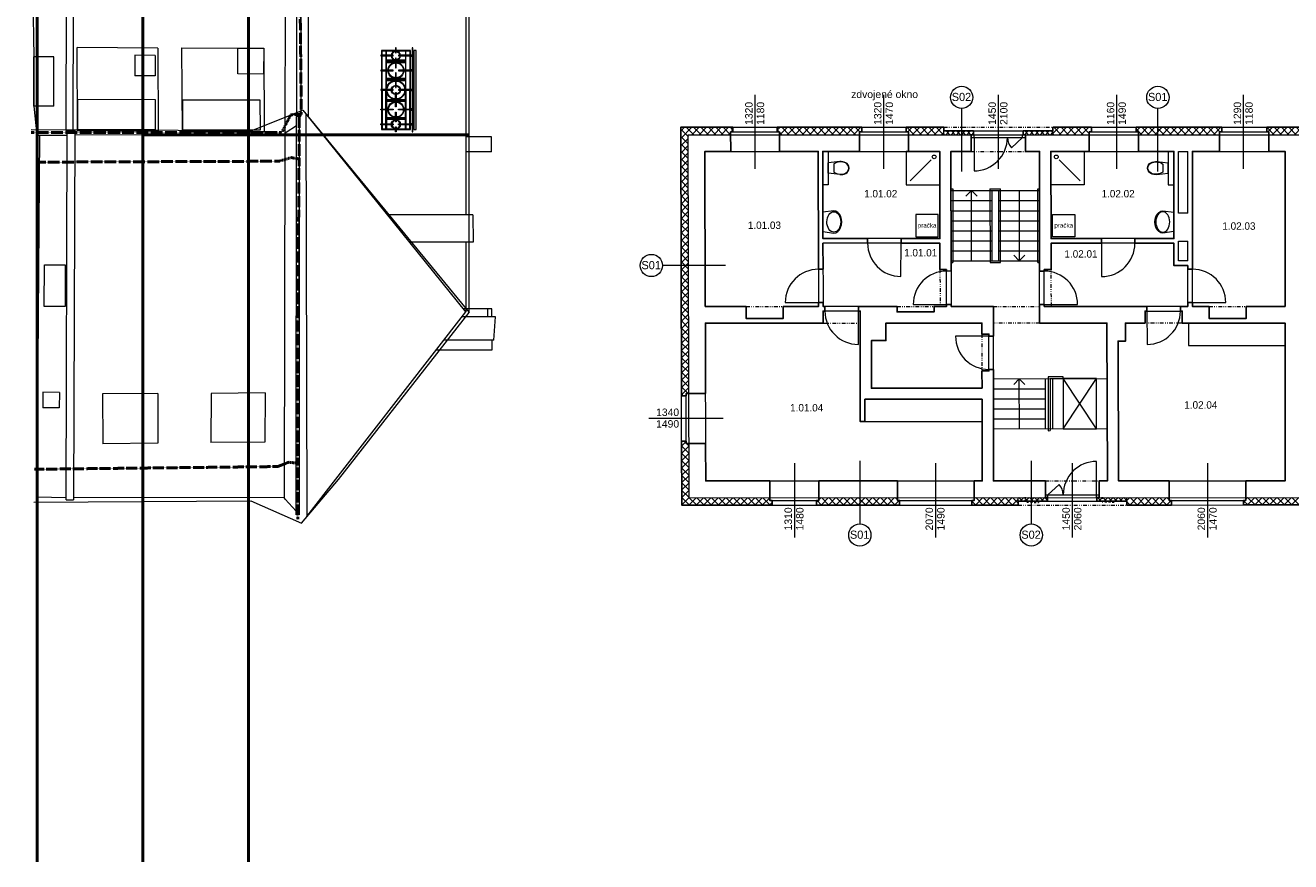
# Model space of a CAD drawing. Extents: x 9439 to 77518, y -50624 to 26174.
# Tile 2 of 10: x 9439 to 43532, y -36542 to -14007. Entities that reach past the tile are written whole.
import ezdxf
from ezdxf.enums import TextEntityAlignment as Align

# ---------------------------------------------------------------- set-up
doc = ezdxf.new("R2010")
doc.units = 0
doc.header["$MEASUREMENT"] = 0
doc.set_wipeout_variables(frame=1)
for name, pattern in [('DGN Style 4', [0.565042, 0.282344, -0.141172, 0.000352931, -0.141172]), ('Wipeout_Contour', [1000, 0, -1000]), ('Čerchovaná se dvěma tečkami S', [250, 100, -40, 15, -40, 15, -40]), ('čárkovaná S', [100, 50, -50])]:
    doc.linetypes.add(name, pattern=pattern)
for name, color, linetype, lineweight in [('2D BOD_Číslo_pera__1', 7, 'Continuous', 15), ('2D BOD_Číslo_pera__2', 1, 'Continuous', 25), ('2D kreslení - obecné_Číslo_pera__1', 7, 'Continuous', 15), ('2D VÝPLNĚ_Číslo_pera__4', 91, 'Continuous', 13), ('2D ČÁRY_Číslo_pera__1', 7, 'Continuous', 15), ('2D ČÁRY_Číslo_pera__2', 1, 'Continuous', 25), ('2D ČÁRY_Číslo_pera__3', 150, 'Continuous', 13), ('2D ČÁRY_Číslo_pera__5', 231, 'Continuous', 50), ('blok I_hromosvody_Číslo_pera__4', 91, 'Continuous', 13), ('blok I_okapy_Číslo_pera__5', 231, 'Continuous', 50), ('blok I_pohled4_fasáda_Číslo_pera__1', 7, 'Continuous', 15), ('blok I_pohled4_okna_Číslo_pera__3', 150, 'Continuous', 13), ('blok I_pohled4_střecha_Číslo_pera__1', 7, 'Continuous', 15), ('blok I_pohled4_terén_Číslo_pera__4', 91, 'Continuous', 13), ('blok I_pohled6_fasáda_Číslo_pera__1', 7, 'Continuous', 15), ('blok I_pohled6_okna_Číslo_pera__3', 150, 'Continuous', 13), ('blok I_pohled6_střecha_Číslo_pera__1', 7, 'Continuous', 15), ('komín_Číslo_pera__1', 7, 'Continuous', 15), ('KRESBA_Číslo_pera__1', 7, 'Continuous', 15), ('Level 30_Číslo_pera__1', 7, 'Continuous', 15), ('NÁBYTEK A ZAŘÍZENÍ_Číslo_pera__3', 150, 'Continuous', 13), ('POZNÁMKY.TEXT_Číslo_pera__4', 91, 'Continuous', 13), ('zdi_Číslo_pera__1', 7, 'Continuous', 15), ('Č.M.', 6, 'Continuous', 13)]:
    doc.layers.add(name, color=color, linetype=linetype, lineweight=lineweight)
for name, color, linetype in [('2D ČÁRY', 7, 'Continuous'), ('NÁBYTEK A ZAŘÍZENÍ', 7, 'Continuous'), ('vodorovné konstrukce', 7, 'Continuous')]:
    doc.layers.add(name, color=color, linetype=linetype)
for name, color, linetype, lineweight, true_color in [('blok I_komíny_Číslo_pera__252', 7, 'Continuous', 13, 0x917be6), ('blok I_pohled4_terén_Číslo_pera__30', 7, 'Continuous', 13, 0xfed4ff), ('blok I_pohled6_terén_Číslo_pera__30', 7, 'Continuous', 13, 0xfed4ff), ('vodorovné konstrukce_Číslo_pera__241', 9, 'Continuous', 13, 0x808080)]:
    doc.layers.add(name, color=color, linetype=linetype, lineweight=lineweight, true_color=true_color)
doc.styles.add('GENERATED_STYLE_1', font='arial.ttf')
doc.styles.add('GENERATED_STYLE_3', font='txt')
pattern_1 = [(45, (0, 0), (-70.71068, 70.71068), []), (135, (0, 0), (70.71068, 70.71068), [])]
pattern_2 = [(45, (0, 0), (-98.99495, 98.99495), []), (135, (0, 0), (98.99495, 98.99495), [])]

# ---------------------------------------------------------------- blocks, each defined once
blk = doc.blocks.new('Umyvadlo oválné 11')
at = {"linetype": 'Wipeout_Contour', "ltscale": 7424.288341}
blk.add_wipeout([(0, 214), (3, 185), (10, 158), (23, 132), (52, 94), (88, 63), (155, 28), (226, 7), (300, 0), (374, 7), (445, 28), (512, 63), (548, 94), (577, 132), (590, 158), (597, 185), (600, 214), (562, 508), (38, 508), (-1, 214)], dxfattribs=at).dxf.layer = 'NÁBYTEK A ZAŘÍZENÍ'
at = {"layer": 'NÁBYTEK A ZAŘÍZENÍ_Číslo_pera__3', "linetype": 'Continuous'}
for p, q in [((38, 508), (-1, 214)), ((38, 508), (38, 508)), ((562, 508), (38, 508)), ((562, 508), (562, 508)), ((600, 214), (562, 508))]:
    blk.add_line(p, q, dxfattribs=at)
blk.add_ellipse((300, 214), major_axis=(-275, 0), ratio=0.680917, dxfattribs=at)
blk.add_ellipse((299, 214), major_axis=(-300, 0), ratio=0.713345, start_param=0, end_param=3.141593, dxfattribs=at)
blk = doc.blocks.new('WC zavěšené 02 11')
at = {"linetype": 'Wipeout_Contour', "ltscale": 5410.862803}
blk.add_wipeout([(2, 253), (1, 198), (11, 143), (30, 91), (46, 65), (66, 43), (90, 25), (117, 11), (145, 3), (175, 0), (205, 3), (233, 11), (260, 25), (284, 43), (304, 65), (320, 91), (339, 143), (349, 198), (348, 253), (316, 560), (34, 560)], dxfattribs=at).dxf.layer = 'NÁBYTEK A ZAŘÍZENÍ'
at = {"layer": 'NÁBYTEK A ZAŘÍZENÍ_Číslo_pera__3', "linetype": 'Continuous'}
for p, q in [((2, 253), (34, 560)), ((34, 560), (316, 560)), ((284, 413), (66, 413)), ((348, 253), (316, 560))]:
    blk.add_line(p, q, dxfattribs=at)
for centre, major_axis, start_param, end_param in [((367, 214), (0, 365), 0.991054, 1.464055), ((-17, 214), (0, 365), 4.819131, 5.292131), ((290, 222), (0, 295), 1.464055, 2.031139), ((290, 222), (0, 287), 1.464055, 2.031139), ((175, 164), (0, 164), 2.031139, 3.141593), ((175, 164), (0, 156), 2.031139, 3.141593), ((175, 164), (0, 156), 3.141593, 4.252047), ((175, 164), (0, 164), 3.141593, 4.252046), ((175, 164), (0, 164), 3.141593, 4.252046), ((60, 222), (0, 287), 4.252047, 4.819131), ((60, 222), (0, 295), 4.252047, 4.819131)]:
    blk.add_ellipse(centre, major_axis=major_axis, ratio=0.985488, start_param=start_param, end_param=end_param, dxfattribs=at)
blk = doc.blocks.new('Pračka 02 11')
at = {"linetype": 'Wipeout_Contour', "ltscale": 2048.942768}
blk.add_wipeout([(0, 0), (600, 0), (600, 600), (0, 600)], dxfattribs=at).dxf.layer = 'NÁBYTEK A ZAŘÍZENÍ'
at = {"layer": 'NÁBYTEK A ZAŘÍZENÍ_Číslo_pera__3', "linetype": 'Continuous'}
for p, q in [((600, 600), (0, 600)), ((0, 600), (0, 0)), ((600, 0), (600, 600)), ((0, 0), (600, 0))]:
    blk.add_line(p, q, dxfattribs=at)
at = {"layer": 'NÁBYTEK A ZAŘÍZENÍ_Číslo_pera__3', "style": 'GENERATED_STYLE_1'}
blk.add_attdef('txt', text='', height=120, dxfattribs=at).set_placement((54, 211), align=Align.BOTTOM_LEFT)
blk = doc.blocks.new('Umyvadlo oválné 11_2')
at = {"linetype": 'Wipeout_Contour', "ltscale": 7424.288341}
blk.add_wipeout([(0, 214), (3, 185), (10, 158), (23, 132), (52, 94), (88, 63), (155, 28), (226, 7), (300, 0), (374, 7), (445, 28), (512, 63), (548, 94), (577, 132), (590, 158), (597, 185), (600, 214), (562, 508), (38, 508), (-1, 214)], dxfattribs=at).dxf.layer = 'NÁBYTEK A ZAŘÍZENÍ'
at = {"layer": 'NÁBYTEK A ZAŘÍZENÍ_Číslo_pera__3', "linetype": 'Continuous'}
for p, q in [((38, 508), (-1, 214)), ((38, 508), (38, 508)), ((562, 508), (38, 508)), ((562, 508), (562, 508)), ((600, 214), (562, 508))]:
    blk.add_line(p, q, dxfattribs=at)
blk.add_ellipse((300, 214), major_axis=(-275, 0), ratio=0.680917, dxfattribs=at)
blk.add_ellipse((299, 214), major_axis=(-300, 0), ratio=0.713345, start_param=0, end_param=3.141593, dxfattribs=at)
blk = doc.blocks.new('WC zavěšené 02 11_2')
at = {"linetype": 'Wipeout_Contour', "ltscale": 5410.862803}
blk.add_wipeout([(2, 253), (1, 198), (11, 143), (30, 91), (46, 65), (66, 43), (90, 25), (117, 11), (145, 3), (175, 0), (205, 3), (233, 11), (260, 25), (284, 43), (304, 65), (320, 91), (339, 143), (349, 198), (348, 253), (316, 560), (34, 560)], dxfattribs=at).dxf.layer = 'NÁBYTEK A ZAŘÍZENÍ'
at = {"layer": 'NÁBYTEK A ZAŘÍZENÍ_Číslo_pera__3', "linetype": 'Continuous'}
for p, q in [((2, 253), (34, 560)), ((34, 560), (316, 560)), ((284, 413), (66, 413)), ((348, 253), (316, 560))]:
    blk.add_line(p, q, dxfattribs=at)
for centre, major_axis, start_param, end_param in [((367, 214), (0, 365), 0.991054, 1.464055), ((-17, 214), (0, 365), 4.819131, 5.292131), ((290, 222), (0, 295), 1.464055, 2.031139), ((290, 222), (0, 287), 1.464055, 2.031139), ((175, 164), (0, 164), 2.031139, 3.141593), ((175, 164), (0, 156), 2.031139, 3.141593), ((175, 164), (0, 156), 3.141593, 4.252047), ((175, 164), (0, 164), 3.141593, 4.252046), ((175, 164), (0, 164), 3.141593, 4.252046), ((60, 222), (0, 287), 4.252047, 4.819131), ((60, 222), (0, 295), 4.252047, 4.819131)]:
    blk.add_ellipse(centre, major_axis=major_axis, ratio=0.985488, start_param=start_param, end_param=end_param, dxfattribs=at)
blk = doc.blocks.new('Pračka 02 11_2')
at = {"linetype": 'Wipeout_Contour', "ltscale": 2048.942768}
blk.add_wipeout([(0, 0), (600, 0), (600, 600), (0, 600)], dxfattribs=at).dxf.layer = 'NÁBYTEK A ZAŘÍZENÍ'
at = {"layer": 'NÁBYTEK A ZAŘÍZENÍ_Číslo_pera__3', "linetype": 'Continuous'}
for p, q in [((600, 600), (0, 600)), ((0, 600), (0, 0)), ((600, 0), (600, 600)), ((0, 0), (600, 0))]:
    blk.add_line(p, q, dxfattribs=at)
at = {"layer": 'NÁBYTEK A ZAŘÍZENÍ_Číslo_pera__3', "style": 'GENERATED_STYLE_1'}
blk.add_attdef('txt', text='', height=120, dxfattribs=at).set_placement((54, 211), align=Align.BOTTOM_LEFT)
blk = doc.blocks.new('LINE_13044', base_point=(36542, -25742))
at = {"layer": 'vodorovné konstrukce_Číslo_pera__241', "linetype": 'Continuous'}
blk.add_line((36542, -25742), (36542, -27442), dxfattribs=at)
blk.add_circle((36542, -27742), 300, dxfattribs=at)
blk = doc.blocks.new('LINE_13045', base_point=(31924, -25742))
at = {"layer": 'vodorovné konstrukce_Číslo_pera__241', "linetype": 'Continuous'}
blk.add_line((31924, -25742), (31924, -27442), dxfattribs=at)
blk.add_circle((31924, -27742), 300, dxfattribs=at)
blk = doc.blocks.new('LINE_13048', base_point=(28307, -20479))
at = {"layer": 'vodorovné konstrukce_Číslo_pera__241', "linetype": 'Continuous'}
blk.add_line((28307, -20479), (26607, -20479), dxfattribs=at)
blk.add_circle((26307, -20479), 300, dxfattribs=at)
blk = doc.blocks.new('LINE_13049', base_point=(34668, -17948))
at = {"layer": 'vodorovné konstrukce_Číslo_pera__241', "linetype": 'Continuous'}
blk.add_line((34668, -17948), (34668, -16248), dxfattribs=at)
blk.add_circle((34668, -15948), 300, dxfattribs=at)
blk = doc.blocks.new('LINE_13050', base_point=(39954, -17948))
at = {"layer": 'vodorovné konstrukce_Číslo_pera__241', "linetype": 'Continuous'}
blk.add_line((39954, -17948), (39954, -16248), dxfattribs=at)
blk.add_circle((39954, -15948), 300, dxfattribs=at)
blk = doc.blocks.new('LINE_13437', base_point=(34932, -20352))
at = {"layer": '2D ČÁRY_Číslo_pera__3', "linetype": 'Continuous'}
for p, q in [((34932, -18462), (34782, -18612)), ((34932, -20352), (34932, -18462)), ((34932, -18462), (35082, -18612))]:
    blk.add_line(p, q, dxfattribs=at)
blk = doc.blocks.new('LINE_13436', base_point=(36219, -18462))
at = {"layer": '2D ČÁRY_Číslo_pera__3', "linetype": 'Continuous'}
for p, q in [((36219, -18462), (36219, -20352)), ((36219, -20352), (36069, -20202)), ((36219, -20352), (36369, -20202))]:
    blk.add_line(p, q, dxfattribs=at)
blk = doc.blocks.new('LINE_13260', base_point=(36223, -24881))
at = {"layer": '2D ČÁRY_Číslo_pera__3', "linetype": 'Continuous'}
for p, q in [((36219, -23531), (36070, -23682)), ((36223, -24881), (36219, -23531)), ((36219, -23531), (36370, -23681))]:
    blk.add_line(p, q, dxfattribs=at)

msp = doc.modelspace()

# ---------------------------------------------------------------- hatches: boundary and pattern name
at = {"layer": '2D VÝPLNĚ_Číslo_pera__4', "linetype": 'Continuous'}
h = msp.add_hatch(dxfattribs=at)
h.set_pattern_fill('TEPELNA_IZOLACE_EPS', color=256, style=0, pattern_type=2)
h.set_pattern_definition(pattern_2)
h.paths.add_polyline_path([(27373, -16954), (27373, -16954), (28444, -16954), (28443, -16878), (28504, -16878), (28504, -16754), (27097, -16754), (27116, -23989), (27240, -23989), (27240, -23928), (27316, -23928), (27297, -17030), (27297, -17030)], flags=0)
h = msp.add_hatch(dxfattribs=at)
h.set_pattern_fill('TEPELNA_IZOLACE_EPS', color=256, style=0, pattern_type=2)
h.set_pattern_definition(pattern_2)
h.paths.add_polyline_path([(31918, -16954), (31918, -16878), (31978, -16878), (31978, -16754), (29695, -16754), (29695, -16878), (29755, -16878), (29755, -16954)], flags=0)
h = msp.add_hatch(dxfattribs=at)
h.set_pattern_fill('TEPELNA_IZOLACE_EPS', color=256, style=0, pattern_type=2)
h.set_pattern_definition(pattern_2)
h.paths.add_polyline_path([(34185, -16954), (34185, -16754), (33175, -16754), (33175, -16878), (33235, -16878), (33235, -16954)], flags=0)
h = msp.add_hatch(dxfattribs=at)
h.set_pattern_fill('TEPELNA_IZOLACE_PERIMETR', color=256, style=0, pattern_type=2)
h.set_pattern_definition(pattern_1)
h.paths.add_polyline_path([(34185, -16954), (34985, -16954), (34985, -16854), (34185, -16854)], flags=0)
h = msp.add_hatch(dxfattribs=at)
h.set_pattern_fill('TEPELNA_IZOLACE_PERIMETR', color=256, style=0, pattern_type=2)
h.set_pattern_definition(pattern_1)
h.paths.add_polyline_path([(36325, -16954), (37125, -16954), (37125, -16854), (36325, -16854)], flags=0)
h = msp.add_hatch(dxfattribs=at)
h.set_pattern_fill('TEPELNA_IZOLACE_EPS', color=256, style=0, pattern_type=2)
h.set_pattern_definition(pattern_2)
h.paths.add_polyline_path([(38163, -16754), (37125, -16754), (37125, -16954), (38103, -16954), (38103, -16878), (38163, -16878)], flags=0)
h = msp.add_hatch(dxfattribs=at)
h.set_pattern_fill('TEPELNA_IZOLACE_EPS', color=256, style=0, pattern_type=2)
h.set_pattern_definition(pattern_2)
h.paths.add_polyline_path([(41615, -16954), (41615, -16878), (41675, -16878), (41675, -16754), (39367, -16754), (39367, -16878), (39427, -16878), (39427, -16954)], flags=0)
h = msp.add_hatch(dxfattribs=at)
h.set_pattern_fill('TEPELNA_IZOLACE_EPS', color=256, style=0, pattern_type=2)
h.set_pattern_definition(pattern_2)
h.paths.add_polyline_path([(44660, -16954), (44660, -16878), (44720, -16878), (44720, -16754), (42885, -16754), (42885, -16878), (42945, -16878), (42945, -16954)], flags=0)
h = msp.add_hatch(dxfattribs=at)
h.set_pattern_fill('TEPELNA_IZOLACE_EPS', color=256, style=0, pattern_type=2)
h.set_pattern_definition(pattern_2)
h.paths.add_polyline_path([(29562, -26935), (29562, -26811), (29502, -26811), (29502, -26735), (27323, -26735), (27319, -25272), (27243, -25272), (27243, -25212), (27119, -25212), (27124, -26935)], flags=0)
h = msp.add_hatch(dxfattribs=at)
h.set_pattern_fill('TEPELNA_IZOLACE_EPS', color=256, style=0, pattern_type=2)
h.set_pattern_definition(pattern_2)
h.paths.add_polyline_path([(32994, -26934), (32994, -26810), (32934, -26810), (32934, -26734), (30819, -26734), (30819, -26810), (30759, -26810), (30759, -26934)], flags=0)
h = msp.add_hatch(dxfattribs=at)
h.set_pattern_fill('TEPELNA_IZOLACE_EPS', color=256, style=0, pattern_type=2)
h.set_pattern_definition(pattern_2)
h.paths.add_polyline_path([(36190, -26933), (36190, -26833), (36190, -26733), (35004, -26733), (35004, -26809), (34944, -26809), (34944, -26933)], flags=0)
h = msp.add_hatch(dxfattribs=at)
h.set_pattern_fill('TEPELNA_IZOLACE_PERIMETR', color=256, style=0, pattern_type=2)
h.set_pattern_definition(pattern_1)
h.paths.add_polyline_path([(36190, -26833), (36982, -26833), (36982, -26733), (36190, -26733)], flags=0)
h = msp.add_hatch(dxfattribs=at)
h.set_pattern_fill('TEPELNA_IZOLACE_PERIMETR', color=256, style=0, pattern_type=2)
h.set_pattern_definition(pattern_1)
h.paths.add_polyline_path([(38311, -26832), (39120, -26832), (39120, -26732), (38311, -26732)], flags=0)
h = msp.add_hatch(dxfattribs=at)
h.set_pattern_fill('TEPELNA_IZOLACE_EPS', color=256, style=0, pattern_type=2)
h.set_pattern_definition(pattern_2)
h.paths.add_polyline_path([(40317, -26932), (40317, -26808), (40257, -26808), (40257, -26732), (39120, -26732), (39120, -26932)], flags=0)
h = msp.add_hatch(dxfattribs=at)
h.set_pattern_fill('TEPELNA_IZOLACE_EPS', color=256, style=0, pattern_type=2)
h.set_pattern_definition(pattern_2)
h.paths.add_polyline_path([(45076, -26730), (42323, -26731), (42323, -26807), (42263, -26807), (42263, -26931), (45136, -26930), (45136, -26806), (45076, -26806)], flags=0)

# ---------------------------------------------------------------- linework, layer by layer
at = {"layer": '2D BOD_Číslo_pera__1', "linetype": 'Continuous', "flags": 128}
for points in [[(35000, -17030), (35000, -17930, 0.414214), (35900, -17030, 0.190217), (36011, -17310), (36310, -17030)], [(38302, -26657), (38302, -25757, 0.414214), (37402, -26657, 0.190217), (37291, -26377), (36991, -26657)]]:
    msp.add_lwpolyline(points, format="xyb", dxfattribs=at)
at = {"layer": '2D BOD_Číslo_pera__2', "linetype": 'Continuous', "flags": 128}
for points in [[(28445, -17404), (28443, -16878), (28504, -16878), (28504, -16754), (27097, -16754), (27116, -23989), (27240, -23989), (27240, -23928), (27766, -23928)], [(29756, -17404), (29755, -16878), (29695, -16878), (29695, -16754), (31978, -16754), (31978, -16878), (31918, -16878), (31918, -17404)], [(33235, -17404), (33235, -16878), (33175, -16878), (33175, -16754), (34185, -16754), (34185, -16854), (34985, -16854), (34985, -16954), (34925, -16954), (34925, -17404)], [(36385, -17404), (36385, -16954), (36325, -16954), (36325, -16854), (37125, -16854), (37125, -16754), (38163, -16754), (38163, -16878), (38103, -16878), (38103, -17404)], [(39427, -17404), (39427, -16878), (39367, -16878), (39367, -16754), (41675, -16754), (41675, -16878), (41615, -16878), (41615, -17404)], [(42945, -17404), (42945, -16878), (42885, -16878), (42885, -16754), (44720, -16754), (44720, -16878), (44660, -16878), (44660, -17404)], [(27769, -25272), (27243, -25272), (27243, -25212), (27119, -25212), (27124, -26935), (29562, -26935), (29562, -26811), (29502, -26811), (29502, -26285)], [(30819, -26284), (30819, -26810), (30759, -26810), (30759, -26935), (32994, -26934), (32994, -26810), (32934, -26810), (32934, -26284)], [(35004, -26283), (35004, -26809), (34944, -26809), (34944, -26934), (36190, -26933), (36190, -26833), (36982, -26833), (36982, -26733), (36922, -26733), (36922, -26283)], [(38372, -26282), (38372, -26732), (38312, -26733), (38311, -26832), (39120, -26832), (39120, -26932), (40317, -26932), (40317, -26808), (40257, -26808), (40257, -26282)], [(42323, -26281), (42323, -26807), (42263, -26807), (42263, -26931), (45136, -26930), (45136, -26806), (45076, -26806), (45076, -26280)]]:
    msp.add_lwpolyline(points, dxfattribs=at)
at = {"layer": '2D kreslení - obecné_Číslo_pera__1', "linetype": 'Continuous'}
for centre, radius in [((19424, -15222), 215), ((19424, -15222), 200), ((19424, -15749), 255), ((19424, -15749), 240), ((19424, -15749), 125), ((19424, -15749), 110), ((19424, -16277), 215), ((19424, -16277), 200)]:
    msp.add_circle(centre, radius, dxfattribs=at)
at = {"layer": '2D ČÁRY_Číslo_pera__1', "linetype": 'Continuous'}
for p, q in [((27124, -26935), (27097, -16754)), ((27097, -16754), (34185, -16754)), ((27323, -26735), (27297, -16954)), ((27297, -16954), (50248, -16954)), ((27297, -17030), (27297, -17030)), ((27373, -16954), (27373, -16954)), ((28443, -16878), (28445, -17404)), ((28443, -16878), (29755, -16878)), ((28504, -16878), (28504, -16754)), ((29695, -16878), (29695, -16754)), ((29755, -16878), (29756, -17404)), ((31918, -16878), (31918, -17404)), ((31918, -16878), (33235, -16878)), ((31978, -16878), (31978, -16754)), ((33175, -16878), (33175, -16754)), ((33235, -16878), (33235, -17404)), ((34185, -16954), (34185, -16754)), ((34185, -16854), (37125, -16854)), ((34925, -16954), (34925, -17404)), ((34925, -17030), (36385, -17030)), ((34985, -16954), (34985, -16854)), ((35000, -17030), (35000, -16954)), ((36310, -17030), (36310, -16954)), ((36325, -16954), (36325, -16854)), ((36385, -16954), (36385, -17404)), ((37125, -16954), (37125, -16754)), ((37125, -16754), (50048, -16754)), ((38103, -16878), (38103, -17404)), ((38103, -16878), (39427, -16878)), ((38163, -16878), (38163, -16754)), ((39367, -16878), (39367, -16754)), ((39427, -16878), (39427, -17404)), ((41615, -16878), (41615, -17404)), ((41615, -16878), (42945, -16878)), ((41675, -16878), (41675, -16754)), ((42885, -16878), (42885, -16754)), ((42945, -16878), (42945, -17404)), ((27760, -21580), (27748, -17404)), ((27748, -17404), (30804, -17404)), ((30924, -17404), (34076, -17404)), ((34376, -17404), (34386, -21580)), ((34376, -17404), (34925, -17404)), ((36385, -17404), (36767, -17404)), ((36767, -22030), (36767, -17404)), ((37067, -17404), (40384, -17404)), ((40509, -17404), (40759, -17404)), ((40759, -19069), (40759, -17404)), ((40884, -21580), (40884, -17404)), ((40884, -17404), (43382, -17404)), ((43382, -21580), (43382, -17404)), ((34382, -18462), (36771, -18462)), ((34382, -18732), (35479, -18732)), ((35478, -18462), (35483, -20352)), ((35667, -20352), (35667, -18462)), ((35667, -18732), (36771, -18732)), ((34382, -19002), (35479, -19002)), ((35667, -19002), (36771, -19002)), ((34382, -19272), (35480, -19272)), ((35667, -19272), (36771, -19272)), ((34382, -19542), (35481, -19542)), ((35667, -19542), (36771, -19542)), ((30930, -19880), (30934, -21580)), ((34082, -19880), (34083, -20588)), ((34382, -19812), (35481, -19812)), ((34382, -20082), (35482, -20082)), ((35667, -19812), (36771, -19812)), ((35667, -20082), (36771, -20082)), ((37080, -20587), (37077, -19880)), ((40384, -20479), (40384, -19880)), ((40509, -20354), (40509, -19823)), ((40759, -20354), (40759, -19822)), ((34382, -20352), (36771, -20352)), ((40759, -20354), (40509, -20354)), ((34082, -20588), (34258, -20587)), ((34261, -21580), (34258, -20587)), ((34382, -20587), (34383, -20587)), ((36892, -20588), (37080, -20587)), ((36892, -21580), (36892, -20588)), ((40759, -20479), (40384, -20479)), ((40759, -21580), (40759, -20479)), ((28860, -21905), (28860, -21580)), ((29860, -21905), (29860, -21580)), ((30934, -22030), (30934, -21705)), ((31934, -22030), (31934, -21705)), ((32926, -21730), (32926, -21580)), ((33926, -21730), (33926, -21580)), ((35522, -26285), (35522, -21580)), ((41334, -21905), (41334, -21580)), ((42334, -21905), (42334, -21580)), ((27772, -26285), (27761, -22030)), ((28860, -22035), (28860, -22030)), ((29860, -22035), (29860, -22030)), ((35211, -22330), (35211, -22030)), ((38593, -26282), (38581, -22030)), ((43382, -26281), (43382, -22030)), ((31935, -22500), (31935, -24684)), ((32235, -22500), (32235, -23784)), ((35211, -22330), (35400, -22329)), ((35402, -23321), (35400, -22329)), ((38893, -26282), (38883, -22517)), ((35214, -23321), (35215, -23783)), ((32235, -23784), (35215, -23783)), ((35522, -23533), (38589, -23525)), ((35522, -23803), (36922, -23799)), ((36922, -24879), (36922, -23529)), ((37122, -24879), (37122, -23529)), ((38586, -23795), (38589, -23795)), ((27240, -23989), (27116, -23989)), ((27240, -23928), (27766, -23928)), ((27243, -25272), (27240, -23928)), ((32060, -24084), (35216, -24083)), ((32060, -24084), (32060, -24684)), ((32235, -24084), (32235, -24084)), ((35222, -26285), (35216, -24083)), ((35522, -24073), (36922, -24069)), ((38587, -24065), (38589, -24065)), ((35522, -24343), (36922, -24339)), ((38588, -24335), (38589, -24335)), ((31935, -24684), (32060, -24684)), ((35218, -24683), (35222, -24683)), ((35522, -24613), (36922, -24609)), ((35522, -24883), (38589, -24875)), ((38588, -24605), (38589, -24605)), ((27243, -25212), (27119, -25212)), ((27243, -25272), (27769, -25272)), ((27772, -26285), (35222, -26283)), ((29502, -26811), (29502, -26285)), ((30819, -26810), (30819, -26284)), ((32934, -26810), (32934, -26284)), ((35004, -26809), (35004, -26283)), ((35522, -26283), (36922, -26283)), ((36922, -26733), (36922, -26283)), ((36922, -26285), (36922, -26283)), ((38372, -26732), (38372, -26282)), ((38372, -26282), (38593, -26282)), ((38893, -26282), (43293, -26281)), ((40257, -26808), (40257, -26282)), ((42323, -26807), (42323, -26281)), ((27124, -26935), (36190, -26933)), ((27323, -26735), (60116, -26726)), ((29502, -26811), (30819, -26810)), ((29562, -26811), (29562, -26935)), ((30759, -26810), (30759, -26935)), ((32934, -26810), (35004, -26809)), ((32994, -26810), (32994, -26934)), ((34944, -26809), (34944, -26934)), ((36190, -26933), (36190, -26733)), ((36190, -26833), (39120, -26832)), ((36922, -26657), (38372, -26656)), ((36982, -26733), (36982, -26833)), ((36992, -26733), (36991, -26657)), ((38302, -26733), (38302, -26657)), ((38312, -26733), (38311, -26832)), ((39120, -26932), (39120, -26732)), ((39120, -26932), (48303, -26929)), ((40257, -26808), (42323, -26807)), ((40317, -26808), (40317, -26932)), ((42263, -26807), (42263, -26931))]:
    msp.add_line(p, q, dxfattribs=at)
at = {"layer": '2D ČÁRY_Číslo_pera__1', "linetype": 'Čerchovaná se dvěma tečkami S'}
for p, q in [((34185, -16754), (37125, -16754)), ((34925, -17404), (36385, -17404)), ((34082, -20588), (34086, -21580)), ((37084, -21580), (37080, -20587)), ((28860, -21580), (29860, -21580)), ((32926, -21580), (33926, -21580)), ((35522, -21580), (36767, -21580)), ((41334, -21580), (42334, -21580)), ((30934, -22030), (31934, -22030)), ((36767, -22030), (35522, -22030)), ((40609, -22030), (39609, -22030)), ((35211, -22330), (35214, -23321)), ((36922, -26283), (38372, -26282)), ((36190, -26933), (39120, -26932))]:
    msp.add_line(p, q, dxfattribs=at)
at = {"layer": '2D ČÁRY_Číslo_pera__1', "linetype": 'Continuous', "flags": 128}
msp.add_lwpolyline([(37402, -24878), (38302, -24878), (38302, -23526), (37402, -23526)], close=True, dxfattribs=at)
at = {"layer": '2D ČÁRY_Číslo_pera__2', "linetype": 'Continuous', "flags": 128}
for points in [[(42323, -26281), (43382, -26281), (43382, -22030), (40609, -22030), (40609, -21705), (40561, -21705), (40562, -21580), (40759, -21580), (40759, -21480), (40884, -21480), (40884, -21580), (41334, -21580), (41334, -21905), (42334, -21905), (42334, -21580), (43382, -21580), (43382, -17404), (42945, -17404)], [(36922, -26283), (35522, -26285), (35522, -23282), (35402, -23281), (35402, -23321), (35214, -23321), (35215, -23783), (32235, -23784), (32235, -22500), (32627, -22501), (32626, -22030), (35211, -22030), (35211, -22330), (35400, -22329), (35402, -22379), (35522, -22379), (35522, -21580), (34386, -21580), (34385, -21529), (34260, -21530), (34261, -21580), (33926, -21580), (33926, -21730), (32926, -21730), (32926, -21580), (31883, -21580), (31883, -21705), (31934, -21705), (31935, -24684), (32060, -24684), (32060, -24084), (35216, -24083), (35222, -26283), (35004, -26283)], [(40257, -26282), (38893, -26282), (38883, -22517), (39082, -22517), (39081, -22030), (39609, -22030), (39609, -21705), (39660, -21705), (39660, -21580), (36892, -21580), (36892, -21530), (36767, -21529), (36767, -22030), (38581, -22030), (38593, -26282), (38372, -26282)], [(27769, -25272), (27772, -26285), (29502, -26285)], [(30819, -26284), (32934, -26284)]]:
    msp.add_lwpolyline(points, dxfattribs=at)
at = {"layer": '2D ČÁRY_Číslo_pera__2', "linetype": 'čárkovaná S', "flags": 128}
for points in [[(36739, -26735), (36740, -26866), (36380, -26853), (36379, -26722)], [(38448, -26719), (38448, -26843), (38808, -26857), (38807, -26728)]]:
    msp.add_lwpolyline(points, dxfattribs=at)
at = {"layer": '2D ČÁRY_Číslo_pera__3', "linetype": 'Continuous'}
for p, q in [((33282, -18198), (33848, -17633)), ((37861, -18198), (37295, -17633)), ((34382, -18412), (34433, -18412)), ((34433, -18412), (34428, -20402)), ((35428, -18412), (35433, -20402)), ((35428, -18412), (35717, -18412)), ((35717, -20402), (35717, -18412)), ((36721, -20402), (36721, -18412)), ((36721, -18412), (36771, -18412)), ((34382, -20402), (34428, -20402)), ((35433, -20402), (35717, -20402)), ((36721, -20402), (36771, -20402)), ((38302, -24878), (37402, -23526)), ((37402, -24878), (38302, -23526)), ((32060, -24684), (35218, -24684))]:
    msp.add_line(p, q, dxfattribs=at)
at = {"layer": '2D ČÁRY_Číslo_pera__3', "linetype": 'Continuous', "flags": 128}
for points in [[(33176, -18304), (34076, -18304), (34076, -17404), (33176, -17404)], [(37967, -18304), (37067, -18304), (37067, -17404), (37967, -17404)], [(43382, -22030), (40782, -22030), (40782, -22630), (43382, -22630)]]:
    msp.add_lwpolyline(points, close=True, dxfattribs=at)
for points in [[(37402, -23526), (37402, -23480), (36997, -23480), (36997, -24930), (37047, -24929)], [(37402, -23528), (37047, -23530), (37047, -24880), (37047, -24929)]]:
    msp.add_lwpolyline(points, dxfattribs=at)
at = {"layer": '2D ČÁRY_Číslo_pera__3', "linetype": 'Continuous'}
for centre in [(33926, -17554), (37217, -17554)]:
    msp.add_circle(centre, 50, dxfattribs=at)
at = {"layer": '2D ČÁRY_Číslo_pera__5', "linetype": 'Continuous'}
for p, q in [((9755, 12306), (9755, -36542)), ((12605, 12306), (12605, -36542)), ((15455, 12306), (15455, -36542)), ((12605, -16954), (21398, -16954))]:
    msp.add_line(p, q, dxfattribs=at)
at = {"layer": 'blok I_hromosvody_Číslo_pera__4', "linetype": 'Continuous'}
for p, q in [((21395, -20790), (21415, 2741)), ((15543, -16838), (16917, -16294)), ((16917, -16294), (21399, -21747)), ((9597, -16817), (15543, -16838)), ((21399, -21747), (21395, -20790)), ((17881, -26244), (21399, -21747)), ((16884, -27421), (17881, -26244)), ((9671, -26852), (15518, -26822)), ((15518, -26822), (16884, -27421))]:
    msp.add_line(p, q, dxfattribs=at)
at = {"layer": 'blok I_komíny_Číslo_pera__252', "linetype": 'Continuous'}
for p, q in [((21998, -17013), (21322, -17013)), ((21998, -17415), (21998, -17013)), ((21998, -17415), (21313, -17415)), ((21498, -19118), (19205, -19118)), ((21498, -19118), (21505, -19847)), ((21505, -19847), (19793, -19847)), ((22005, -21646), (21244, -21646)), ((21897, -21864), (21897, -21647)), ((22008, -21864), (22005, -21646)), ((22107, -21864), (21208, -21864)), ((22065, -22493), (22107, -21864)), ((22065, -22493), (20718, -22493)), ((22010, -22493), (22010, -22762)), ((22010, -22762), (20509, -22762))]:
    msp.add_line(p, q, dxfattribs=at)
at = {"layer": 'blok I_okapy_Číslo_pera__5', "linetype": 'DGN Style 4'}
for p, q in [((16798, -9235), (16875, -16408)), ((16349, -16893), (16587, -16418)), ((16587, -16418), (16817, -16406)), ((16818, -16406), (16814, -17607)), ((16875, -16408), (16817, -16406)), ((9594, -16897), (16349, -16893)), ((9796, -17694), (16275, -17669)), ((16275, -17669), (16598, -17572)), ((16598, -17572), (16814, -17607)), ((16814, -17607), (16760, -25801)), ((9676, -25969), (16239, -25896)), ((16239, -25896), (16533, -25781)), ((16533, -25781), (16760, -25801)), ((16760, -25801), (16784, -27322))]:
    msp.add_line(p, q, dxfattribs=at)
at = {"layer": 'blok I_pohled4_fasáda_Číslo_pera__1', "linetype": 'Continuous'}
for p, q in [((16752, -16465), (16794, 7613)), ((16870, 7622), (16865, -16451)), ((16481, 7144), (16433, -16974)), ((10561, -1826), (10531, -16843)), ((10746, -1826), (10723, -16842)), ((13009, -14619), (10840, -14608)), ((10845, -16854), (10840, -14608)), ((13009, -14619), (13014, -16866)), ((13675, -16873), (13658, -14610)), ((13658, -14610), (15862, -14623)), ((15862, -14623), (15873, -16875)), ((10770, -16842), (10531, -16843)), ((13014, -16866), (10845, -16854)), ((15873, -16875), (13675, -16873))]:
    msp.add_line(p, q, dxfattribs=at)
at = {"layer": 'blok I_pohled4_okna_Číslo_pera__3', "linetype": 'Continuous'}
for p, q in [((15162, -14627), (15862, -14623)), ((15165, -15319), (15162, -14627)), ((15862, -14623), (15858, -15323)), ((10206, -14853), (9665, -14858)), ((9666, -16188), (9665, -14858)), ((10207, -16183), (10206, -14853)), ((12939, -14819), (12389, -14816)), ((12389, -14816), (12391, -15366)), ((12939, -14819), (12941, -15369)), ((15858, -15323), (15165, -15319)), ((12941, -15369), (12391, -15366)), ((12942, -16015), (10843, -16004)), ((10843, -16004), (10845, -16804)), ((12944, -16815), (12942, -16015)), ((13676, -16023), (13675, -16823)), ((15769, -16025), (13676, -16023)), ((10207, -16183), (9666, -16188)), ((15773, -16825), (15769, -16025)), ((10845, -16804), (12944, -16815)), ((13675, -16823), (15773, -16825))]:
    msp.add_line(p, q, dxfattribs=at)
at = {"layer": 'blok I_pohled4_střecha_Číslo_pera__1', "linetype": 'Continuous'}
for p, q in [((17066, 7658), (17063, -16463)), ((21308, -12132), (21311, -19118)), ((21311, -19847), (21312, -21730))]:
    msp.add_line(p, q, dxfattribs=at)
at = {"layer": 'blok I_pohled4_terén_Číslo_pera__30', "linetype": 'Continuous'}
for p, q in [((9439, -1824), (9665, -14858)), ((9750, -16966), (9818, -16966))]:
    msp.add_line(p, q, dxfattribs=at)
at = {"layer": 'blok I_pohled4_terén_Číslo_pera__30', "linetype": 'Continuous', "flags": 128}
msp.add_lwpolyline([(9665, -14858), (9666, -16188), (9750, -16966)], dxfattribs=at)
at = {"layer": 'blok I_pohled4_terén_Číslo_pera__4', "linetype": 'Continuous'}
for p, q in [((29100, -17878), (29100, -15878)), ((32572, -17878), (32572, -15878)), ((35655, -17878), (35655, -15878)), ((38845, -17878), (38845, -15878)), ((42262, -17878), (42262, -15878)), ((28242, -24600), (26242, -24600)), ((30159, -25808), (30159, -27808)), ((33960, -25809), (33960, -27809)), ((37647, -25808), (37647, -27808)), ((41290, -25807), (41290, -27807))]:
    msp.add_line(p, q, dxfattribs=at)
at = {"layer": 'blok I_pohled6_fasáda_Číslo_pera__1', "linetype": 'Continuous'}
for p, q in [((16464, -16888), (16749, -16704)), ((16736, -27194), (16749, -16466)), ((16749, -16466), (16865, -16451)), ((16817, -16457), (16814, -27199)), ((9818, -16966), (10565, -16963)), ((10538, -26791), (10565, -16843)), ((10770, -16842), (10738, -26790)), ((10770, -16962), (16429, -16939)), ((16429, -16939), (16409, -26728)), ((16429, -16939), (16464, -16888)), ((9753, -26708), (10538, -26726)), ((10538, -26791), (10738, -26790)), ((16409, -26728), (10738, -26739)), ((16441, -26779), (16409, -26728)), ((16737, -27095), (16441, -26779)), ((16814, -27199), (16736, -27194))]:
    msp.add_line(p, q, dxfattribs=at)
at = {"layer": 'blok I_pohled6_okna_Číslo_pera__3', "linetype": 'Continuous'}
for p, q in [((9951, -21587), (9954, -20465)), ((9954, -20465), (10515, -20458)), ((10515, -20458), (10514, -21580)), ((10514, -21580), (9951, -21587)), ((9913, -23894), (9907, -24313)), ((10356, -23897), (9913, -23894)), ((10356, -23897), (10350, -24316)), ((13011, -23924), (11521, -23939)), ((11521, -23939), (11523, -25283)), ((13011, -23924), (13013, -25267)), ((14444, -23924), (14439, -25247)), ((15899, -23914), (14444, -23924)), ((15899, -23914), (15894, -25237)), ((10350, -24316), (9907, -24313)), ((13013, -25267), (11523, -25283)), ((15894, -25237), (14439, -25247))]:
    msp.add_line(p, q, dxfattribs=at)
at = {"layer": 'blok I_pohled6_střecha_Číslo_pera__1', "linetype": 'Continuous'}
for p, q in [((17001, -16387), (17022, -27240)), ((21312, -21730), (17001, -16387)), ((17022, -27240), (21312, -21730))]:
    msp.add_line(p, q, dxfattribs=at)
at = {"layer": 'blok I_pohled6_terén_Číslo_pera__30', "linetype": 'Continuous'}
msp.add_line((9818, -16966), (9753, -26708), dxfattribs=at)
at = {"layer": 'komín_Číslo_pera__1', "linetype": 'Continuous'}
for p, q in [((40509, -19823), (40759, -19822)), ((31934, -22030), (31935, -22500)), ((32626, -22030), (32627, -22501)), ((39081, -22030), (39082, -22517)), ((32627, -22501), (32235, -22500)), ((39082, -22517), (38883, -22517))]:
    msp.add_line(p, q, dxfattribs=at)
at = {"layer": 'KRESBA_Číslo_pera__1', "linetype": 'Continuous', "flags": 128}
for points in [[(19413, -14752), (19433, -14752), (19433, -14617), (19413, -14617)], [(19864, -14617), (19864, -16881), (19884, -16881), (19884, -14617)], [(19354, -14813), (19019, -14813), (19019, -14833), (19354, -14833)], [(19034, -14684), (19034, -16814), (19814, -16814), (19814, -14684)], [(19169, -14699), (19679, -14699), (19679, -14949), (19169, -14949)], [(19169, -14964), (19169, -14992), (19679, -14992), (19679, -14964)], [(19413, -15152), (19433, -15152), (19433, -14894), (19413, -14894)], [(19494, -14813), (19494, -14833), (19829, -14833), (19829, -14813)], [(19794, -14808), (19794, -14838), (19884, -14838), (19884, -14808)], [(19909, -14684), (19909, -16814), (19969, -16814), (19969, -14684)], [(19354, -15212), (19019, -15212), (19019, -15232), (19354, -15232)], [(19679, -15007), (19679, -15437), (19169, -15437), (19169, -15007)], [(19413, -15679), (19433, -15679), (19433, -15292), (19413, -15292)], [(19494, -15212), (19494, -15232), (19829, -15232), (19829, -15212)], [(19794, -15207), (19794, -15237), (19884, -15237), (19884, -15207)], [(19169, -15452), (19169, -15479), (19679, -15479), (19679, -15452)], [(19354, -15739), (19019, -15739), (19019, -15759), (19354, -15759)], [(19169, -16047), (19169, -16019), (19679, -16019), (19679, -16047)], [(19413, -15819), (19433, -15819), (19433, -16207), (19413, -16207)], [(19494, -15739), (19494, -15759), (19829, -15759), (19829, -15739)], [(19794, -15734), (19794, -15764), (19884, -15764), (19884, -15734)], [(19354, -16287), (19019, -16287), (19019, -16267), (19354, -16267)], [(19679, -16492), (19679, -16062), (19169, -16062), (19169, -16492)], [(19413, -16347), (19433, -16347), (19433, -16604), (19413, -16604)], [(19494, -16287), (19494, -16267), (19829, -16267), (19829, -16287)], [(19794, -16261), (19794, -16291), (19884, -16291), (19884, -16261)], [(19354, -16685), (19019, -16685), (19019, -16665), (19354, -16665)], [(19169, -16534), (19169, -16507), (19679, -16507), (19679, -16534)], [(19169, -16799), (19679, -16799), (19679, -16549), (19169, -16549)], [(19494, -16685), (19494, -16665), (19829, -16665), (19829, -16685)], [(19794, -16660), (19794, -16690), (19884, -16690), (19884, -16660)], [(19413, -16746), (19433, -16746), (19433, -16881), (19413, -16881)]]:
    msp.add_lwpolyline(points, close=True, dxfattribs=at)
for points in [[(19049, -15749), (19049, -14699)], [(19049, -14699), (19154, -14699), (19154, -14964), (19154, -15479), (19154, -15494), (19154, -15749)], [(19694, -15749), (19694, -14699)], [(19694, -14699), (19799, -14699), (19799, -15749)], [(19169, -15749), (19169, -15494)], [(19169, -15494), (19679, -15494), (19679, -15749)], [(19049, -15749), (19049, -16799)], [(19049, -16799), (19154, -16799), (19154, -16534), (19154, -16019), (19154, -16004), (19154, -15749)], [(19169, -15749), (19169, -16004)], [(19169, -16004), (19679, -16004), (19679, -15749)], [(19694, -15749), (19694, -16799)], [(19694, -16799), (19799, -16799), (19799, -15749)]]:
    msp.add_lwpolyline(points, dxfattribs=at)
for points in [[(19424, -14699, 1), (19424, -14949, 1)], [(19424, -14714, -1), (19424, -14934, -1)], [(19424, -16799, -1), (19424, -16549, -1)], [(19424, -16784, 1), (19424, -16564, 1)]]:
    msp.add_lwpolyline(points, format="xyb", close=True, dxfattribs=at)
at = {"layer": 'Level 30_Číslo_pera__1', "linetype": 'Continuous', "flags": 128}
for points in [[(32131, -19755), (32132, -19872, 0.414213), (33030, -20774), (33033, -19875), (33034, -19755)], [(38434, -19755), (38434, -19880), (38437, -20779, 0.414213), (39334, -19880), (39334, -19755)], [(30931, -20577), (30814, -20578, 0.414213), (29914, -21478), (30814, -21480), (30934, -21480)], [(34383, -20627), (34258, -20628, 0.414213), (33361, -21528), (34260, -21530), (34385, -21529)], [(36767, -21529), (36892, -21530), (37792, -21528, 0.414213), (36894, -20629), (36769, -20629)], [(40759, -21480), (40884, -21480), (41783, -21478, 0.414213), (40884, -20579), (40759, -20579)], [(30981, -21587), (30982, -21705, 0.414213), (31883, -22604), (31883, -21705), (31883, -21580)], [(39660, -21580), (39660, -21705), (39661, -22604, 0.414213), (40561, -21705), (40562, -21580)], [(35522, -22379), (35402, -22379), (34502, -22381, 0.414213), (35402, -23281), (35522, -23282)]]:
    msp.add_lwpolyline(points, format="xyb", dxfattribs=at)
at = {"layer": 'zdi_Číslo_pera__1', "linetype": 'Continuous'}
for p, q in [((34082, -19880), (30930, -19880)), ((40384, -19880), (37077, -19880)), ((28860, -21580), (27760, -21580)), ((30814, -21580), (29860, -21580)), ((32926, -21580), (30934, -21580)), ((31934, -21705), (30934, -21705)), ((33926, -21730), (32926, -21730)), ((34261, -21580), (33926, -21580)), ((35522, -21580), (34386, -21580)), ((40759, -21580), (36892, -21580)), ((39609, -21705), (39609, -22030)), ((39609, -21705), (40609, -21705)), ((40609, -21705), (40609, -22030)), ((41334, -21580), (40884, -21580)), ((43382, -21580), (42334, -21580)), ((30934, -22030), (27761, -22030)), ((29860, -21905), (28860, -21905)), ((35211, -22030), (32626, -22030)), ((38581, -22030), (36767, -22030)), ((39609, -22030), (39081, -22030)), ((43382, -22030), (40609, -22030)), ((42334, -21905), (41334, -21905)), ((35402, -23321), (35214, -23321))]:
    msp.add_line(p, q, dxfattribs=at)

# ---------------------------------------------------------------- block references
at = {"layer": '2D ČÁRY', "linetype": 'Continuous'}
for name, p in [('LINE_13437', (34932, -20352)), ('LINE_13436', (36219, -18462)), ('LINE_13260', (36223, -24881))]:
    msp.add_blockref(name, p, dxfattribs=at)
at = {"layer": 'NÁBYTEK A ZAŘÍZENÍ', "linetype": 'Continuous'}
for name, p, rotation in [('WC zavěšené 02 11', (31634, -18029), 90.00014997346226), ('Umyvadlo oválné 11', (31435, -19606), 89.80880306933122)]:
    msp.add_blockref(name, p, dxfattribs=dict(at, rotation=rotation))
for name, p, xscale, rotation in [('WC zavěšené 02 11_2', (39674, -18029), -1, 269.9998500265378), ('Umyvadlo oválné 11_2', (39873, -19606), -0.9999999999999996, 270.1911969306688)]:
    msp.add_blockref(name, p, dxfattribs=dict(at, xscale=xscale, rotation=rotation))
ref = msp.add_blockref('Pračka 02 11', (33431, -19705), dxfattribs=at)
ref.add_attrib('txt', 'pračka', dxfattribs={"linetype": 'Continuous', "height": 120, "style": 'GENERATED_STYLE_1'}).set_placement((33485, -19493), align=Align.BOTTOM_LEFT)
ref = msp.add_blockref('Pračka 02 11_2', (37712, -19705), dxfattribs=dict(at, xscale=-1))
ref.add_attrib('txt', 'pračka', dxfattribs={"linetype": 'Continuous', "height": 120, "style": 'GENERATED_STYLE_1'}).set_placement((37165, -19493), align=Align.BOTTOM_LEFT)
at = {"layer": 'vodorovné konstrukce', "linetype": 'Continuous'}
for name, p in [('LINE_13049', (34668, -17948)), ('LINE_13048', (28307, -20479)), ('LINE_13045', (31924, -25742)), ('LINE_13044', (36542, -25742))]:
    msp.add_blockref(name, p, dxfattribs=at)

# ---------------------------------------------------------------- texts
at = {"layer": 'POZNÁMKY.TEXT_Číslo_pera__4', "linetype": 'Continuous', "attachment_point": 4}
for s, insert, char_height, style in [('{zdvojené okno}', (31690, -15897), 200, 'GENERATED_STYLE_1'), ('{S02}', (34400, -15939), 220, 'GENERATED_STYLE_3'), ('{S01}', (39687, -15939), 220, 'GENERATED_STYLE_3'), ('{S01}', (26039, -20471), 220, 'GENERATED_STYLE_3'), ('{S01}', (31657, -27733), 220, 'GENERATED_STYLE_3'), ('{S02}', (36274, -27733), 220, 'GENERATED_STYLE_3')]:
    msp.add_mtext(s, dxfattribs=dict(at, insert=insert, char_height=char_height, style=style))
at = {"layer": 'POZNÁMKY.TEXT_Číslo_pera__4', "linetype": 'Continuous', "char_height": 200, "attachment_point": 8, "rotation": 90, "line_spacing_factor": 0.938049, "style": 'GENERATED_STYLE_1'}
for s, insert in [('{1320\\P1180}', (29349, -16380)), ('{1320\\P1470}', (32821, -16380)), ('{1450\\P2100}', (35904, -16380)), ('{1160\\P1490}', (39094, -16380)), ('{1290\\P1180}', (42512, -16380)), ('{1310\\P1480}', (30408, -27306)), ('{2070\\P1490}', (34209, -27307)), ('{1450\\P2060}', (37896, -27306)), ('{2060\\P1470}', (41539, -27305))]:
    msp.add_mtext(s, dxfattribs=dict(at, insert=insert))
at = {"layer": 'POZNÁMKY.TEXT_Číslo_pera__4', "linetype": 'Continuous', "insert": (26744, -24849), "char_height": 200, "attachment_point": 8, "line_spacing_factor": 0.938049, "style": 'GENERATED_STYLE_1'}
msp.add_mtext('{1340\\P1490}', dxfattribs=at)
at = {"layer": 'Č.M.', "linetype": 'Continuous', "char_height": 200, "attachment_point": 1, "style": 'GENERATED_STYLE_3'}
for s, insert in [('{1.01.02}', (32040, -18444)), ('{1.02.02}', (38436, -18444)), ('{1.01.03}', (28906, -19294)), ('{1.02.03}', (41691, -19316)), ('{1.01.01}', (33117, -20034)), ('{1.02.01}', (37436, -20067)), ('{1.02.04}', (40665, -24136)), ('{1.01.04}', (30045, -24211))]:
    msp.add_mtext(s, dxfattribs=dict(at, insert=insert))

# ---------------------------------------------------------------- next in the draw order: linework, layer by layer
at = {"layer": '2D ČÁRY_Číslo_pera__1', "linetype": 'Continuous'}
for p, q in [((30804, -17404), (30814, -21580)), ((30924, -17404), (30929, -19755)), ((34076, -17404), (34081, -19755)), ((37077, -19755), (37067, -17404)), ((40384, -19755), (40384, -17404)), ((40509, -19070), (40509, -17404))]:
    msp.add_line(p, q, dxfattribs=at)
at = {"layer": '2D ČÁRY_Číslo_pera__2', "linetype": 'Continuous', "flags": 128}
for points in [[(28445, -17404), (27748, -17404), (27760, -21580), (28860, -21580), (28860, -21905), (29860, -21905), (29860, -21580), (30814, -21580), (30814, -21480), (30934, -21480), (30934, -21580), (30981, -21580), (30982, -21705), (30934, -21705), (30934, -22030), (27761, -22030), (27766, -23928)], [(31918, -17404), (30924, -17404), (30929, -19755), (32131, -19755), (32132, -19872), (30930, -19880), (30931, -20577), (30814, -20578), (30804, -17404), (29756, -17404)], [(33235, -17404), (34076, -17404), (34081, -19755), (33034, -19755), (33033, -19875), (34082, -19880), (34082, -20588), (34258, -20587), (34258, -20628), (34383, -20627), (34376, -17404), (34925, -17404)], [(38103, -17404), (37067, -17404), (37077, -19755), (38434, -19755), (38434, -19880), (37077, -19880), (37080, -20587), (36892, -20588), (36892, -20629), (36767, -20629), (36767, -17404), (36385, -17404)], [(39427, -17404), (40384, -17404), (40384, -19755), (39334, -19755), (39334, -19880), (40384, -19880), (40384, -20479), (40759, -20479), (40759, -20579), (40884, -20579), (40884, -17404), (41615, -17404)]]:
    msp.add_lwpolyline(points, dxfattribs=at)
at = {"layer": '2D ČÁRY_Číslo_pera__3', "linetype": 'Continuous', "flags": 128}
for points in [[(30924, -17404), (31074, -17404), (31074, -18304), (30924, -18304)], [(40384, -17404), (40234, -17404), (40234, -18304), (40384, -18304)]]:
    msp.add_lwpolyline(points, close=True, dxfattribs=at)
at = {"layer": 'komín_Číslo_pera__1', "linetype": 'Continuous'}
msp.add_line((40759, -19069), (40509, -19070), dxfattribs=at)
at = {"layer": 'zdi_Číslo_pera__1', "linetype": 'Continuous'}
for p, q in [((34081, -19755), (30929, -19755)), ((40384, -19755), (37077, -19755))]:
    msp.add_line(p, q, dxfattribs=at)

# ---------------------------------------------------------------- next in the draw order: block references
at = {"layer": 'vodorovné konstrukce', "linetype": 'Continuous'}
msp.add_blockref('LINE_13050', (39954, -17948), dxfattribs=at)

doc.saveas('drawing.dxf')
